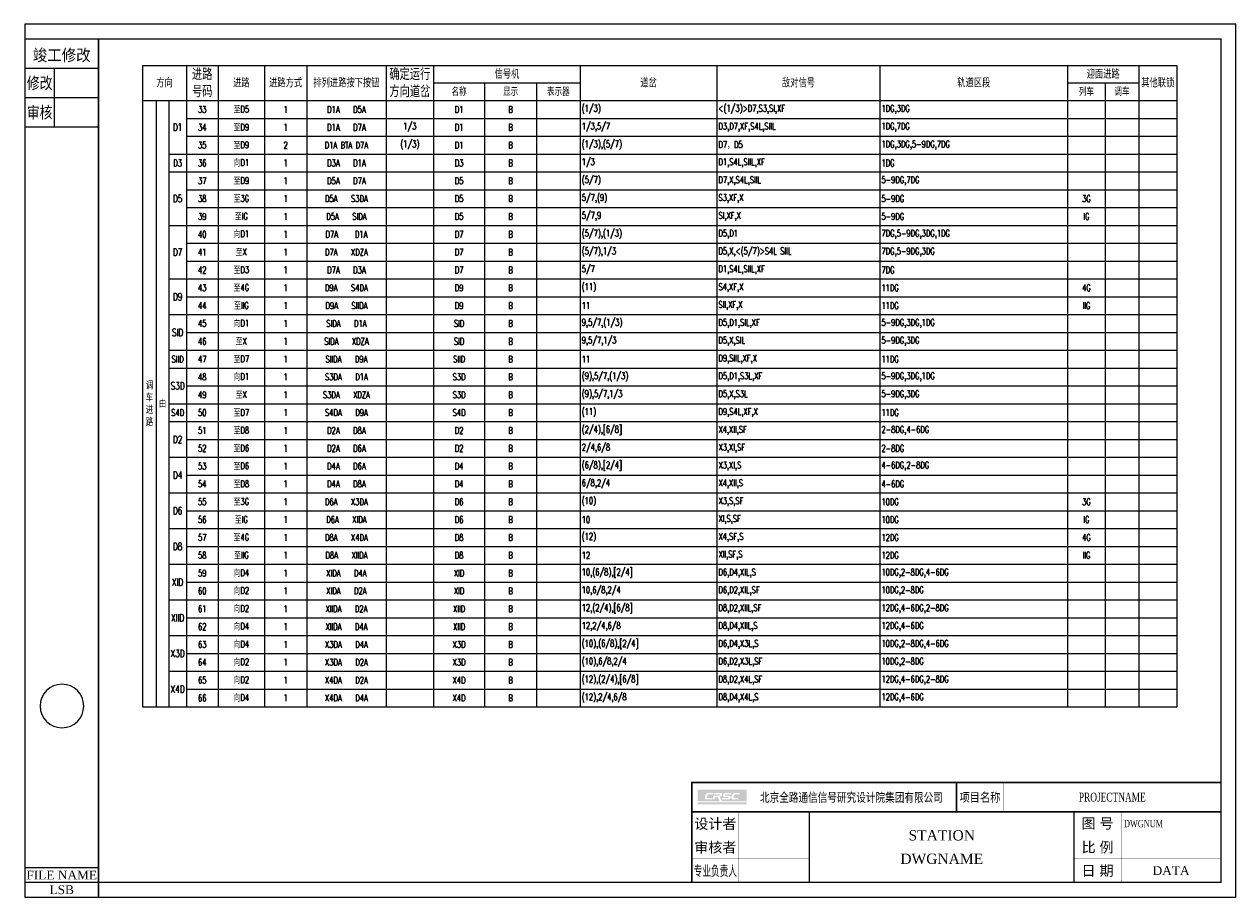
# Model space of a CAD drawing. Header units: inches. Extents: x -69 to 343, y -506 to 141.
# Tile 1 of 2: x -69 to 343, y -506 to -209. Entities that reach past the tile are written whole.
import ezdxf
from ezdxf.enums import TextEntityAlignment as Align

# ---------------------------------------------------------------- set-up
doc = ezdxf.new("R2010")
doc.units = ezdxf.units.IN
doc.header["$MEASUREMENT"] = 0
doc.styles.add('CHINESE', font='TIMES.TTF', dxfattribs={"width": 0.9})
doc.styles.add('zhffont', font='txt_____.ttf', dxfattribs={"width": 0.73, "height": 2.5})

# ---------------------------------------------------------------- blocks, each defined once
blk = doc.blocks.new('my_sign')
h = blk.add_hatch(color=154)
h.paths.add_polyline_path([(-161.39, 31.59), (-178, 31.59), (-178, 27.53), (-170.47, 27.53), (-171.23, 29.1), (-172.04, 29.1), (-172.3, 28.25), (-173, 28.25), (-172.6, 29.53), (-170.56, 29.53, 0.904289), (-170.6, 29.95), (-172.48, 29.95), (-172.34, 30.41), (-170.18, 30.41, -0.414506), (-169.68, 29.76), (-169.76, 29.5, -0.299631), (-170.49, 29.1), (-169.73, 27.53), (-161.39, 27.53)])
h.paths.add_polyline_path([(-166.49, 30.41), (-166.63, 29.95), (-168.53, 29.95, 0.904289), (-168.56, 29.53), (-167.2, 29.53, -0.417043), (-166.76, 29.1), (-166.89, 28.68, -0.295181), (-167.52, 28.25), (-169.8, 28.25), (-169.66, 28.69), (-167.7, 28.69, 0.904289), (-167.74, 29.1), (-168.89, 29.1, -0.417755), (-169.41, 29.61), (-169.3, 29.99, -0.249354), (-168.53, 30.41)], flags=16)
h.paths.add_polyline_path([(-165.29, 30.41), (-163.6, 30.41), (-163.75, 29.95), (-165.22, 29.95, 0.296874), (-165.59, 29.7), (-165.82, 28.97, 0.496), (-165.61, 28.69), (-164.12, 28.69), (-164.25, 28.25), (-166.06, 28.25, -0.518187), (-166.53, 28.92), (-166.3, 29.65, -0.332708)], flags=16)
h.paths.add_polyline_path([(-172.66, 30.41), (-172.81, 29.95), (-174.27, 29.95, 0.296874), (-174.65, 29.7), (-174.87, 28.97, 0.496), (-174.67, 28.69), (-173.18, 28.69), (-173.31, 28.25), (-175.12, 28.25, -0.518187), (-175.59, 28.92), (-175.36, 29.65, -0.332708), (-174.35, 30.41)], flags=16)
blk.add_hatch(color=133).paths.add_polyline_path([(-161.39, 27.22), (-178, 27.22), (-178, 26.5), (-161.39, 26.5)])
at = {"const_width": 0.5}
blk.add_lwpolyline([(-180, 0), (0, 0), (0, 34), (-180, 34)], close=True, dxfattribs=at)
for points, const_width in [([(-90, 34), (-90, 24)], 0.5), ([(-74, 34), (-74, 24)], 0.1), ([(-180, 24), (0, 24)], 0.5), ([(-164, 24), (-164, 0)], 0.1), ([(-140, 24), (-140, 0)], 0.5), ([(-50, 24), (-50, 0)], 0.5), ([(-34, 24), (-34, 0)], 0.1), ([(-180, 16), (-140, 16)], 0.1), ([(-50, 16), (0, 16)], 0.1), ([(-180, 8), (-140, 8)], 0.1), ([(-50, 8), (0, 8)], 0.1)]:
    blk.add_lwpolyline(points, dxfattribs=dict(const_width=const_width))
at = {"style": 'CHINESE'}
for s, height, width, p in [('北京全路通信信号研究设计院集团有限公司', 3, 0.8, (-125.72, 29)), ('项目名称', 3, 0.85, (-82, 29)), ('专业负责人', 3.5, 0.6, (-172, 4))]:
    blk.add_text(s, height=height, dxfattribs=dict(at, width=width)).set_placement(p, align=Align.MIDDLE)
for s, p in [('设计者', (-172, 20)), ('图 号', (-42, 20)), ('审核者', (-172, 12)), ('比 例', (-42, 12)), ('日 期', (-42, 4))]:
    blk.add_text(s, height=3.5, dxfattribs=at).set_placement(p, align=Align.MIDDLE)
at = {"style": 'CHINESE', "width": 0.7}
blk.add_attdef('PROJECTNAME', text='', height=3, dxfattribs=at).set_placement((-37, 29), align=Align.MIDDLE)
blk.add_attdef('DWGNUM', text='', height=2.5, dxfattribs=at).set_placement((-33, 20), align=Align.MIDDLE_LEFT)
at = {"style": 'CHINESE'}
for tag, height, p in [('STATION', 3.5, (-95, 16)), ('DWGNAME', 3.5, (-95, 8)), ('DATE', 3, (-17, 4))]:
    blk.add_attdef(tag, text='', height=height, dxfattribs=at).set_placement(p, align=Align.MIDDLE)
blk = doc.blocks.new('jungong')
at = {"color": 0, "const_width": 0.5}
for points in [[(-25, 0), (0, 0)], [(-25, -10), (0, -10)], [(-15, -10), (-15, -30)], [(-25, -20), (0, -20)], [(-25, -30), (0, -30)]]:
    blk.add_lwpolyline(points, dxfattribs=at)
at = {"color": 0, "style": 'CHINESE'}
for s, width, p in [('竣工修改', 0.9, (-12.5, -7.5)), ('修改', 0.8, (-20, -17)), ('审核', 0.8, (-20, -27))]:
    blk.add_text(s, height=4, dxfattribs=dict(at, width=width)).set_placement(p, align=Align.CENTER)
blk = doc.blocks.new('filename')
at = {"color": 0, "const_width": 0.5}
blk.add_lwpolyline([(-25, 5), (0, 5)], dxfattribs=at)
at = {"color": 0}
blk.add_lwpolyline([(-25, 0, 0.5, 0.5, 0), (0, 0, 0.5, 0.5, 0), (0, -5, 0, 0, 0)], format="xyseb", dxfattribs=at)
at = {"color": 0, "style": 'CHINESE'}
for s, p in [('FILE NAME', (-12.5, 2.5)), ('LSB', (-12.5, -2.5))]:
    blk.add_text(s, height=3, dxfattribs=at).set_placement(p, align=Align.MIDDLE)

msp = doc.modelspace()

# ---------------------------------------------------------------- linework, layer by layer
at = {"color": 7}
for p, q in [((-28.79, -222.8), (-28.79, -234.77)), ((-28.79, -222.8), (323.02, -222.8)), ((-24.13, -222.8), (-24.13, -222.8)), ((-19.84, -222.8), (-19.84, -222.8)), ((-13.89, -222.8), (-13.89, -234.77)), ((-3.1, -222.8), (-3.1, -234.77)), ((12.72, -222.8), (12.72, -234.77)), ((27.04, -222.8), (27.04, -234.77)), ((54.02, -222.8), (54.02, -234.77)), ((70.21, -222.8), (70.21, -234.77)), ((87.52, -222.8), (87.52, -222.8)), ((105.19, -222.8), (105.19, -222.8)), ((120.07, -222.8), (120.07, -234.77)), ((166.57, -222.8), (166.57, -234.77)), ((222, -222.8), (222, -234.77)), ((285.81, -222.8), (285.81, -234.77)), ((298.65, -222.8), (298.65, -222.8)), ((310, -222.8), (310, -234.77)), ((323.02, -222.8), (323.02, -234.77)), ((-28.79, -228.78), (-28.79, -228.78)), ((-13.89, -228.78), (-13.89, -228.78)), ((-3.1, -228.78), (-3.1, -228.78)), ((12.72, -228.78), (12.72, -228.78)), ((27.04, -228.78), (27.04, -228.78)), ((54.02, -228.78), (54.02, -228.78)), ((70.21, -228.78), (120.07, -228.78)), ((87.52, -228.78), (87.52, -234.77)), ((105.19, -228.78), (105.19, -234.77)), ((166.57, -228.78), (166.57, -228.78)), ((222, -228.78), (222, -228.78)), ((285.81, -228.78), (310, -228.78)), ((298.65, -228.78), (298.65, -234.77)), ((323.02, -228.78), (323.02, -228.78)), ((-28.79, -234.77), (323.02, -234.77)), ((-28.79, -234.77), (-28.79, -441.08)), ((-28.79, -234.77), (323.02, -234.77)), ((-24.13, -234.77), (-24.13, -234.77)), ((-24.13, -234.77), (-24.13, -441.08)), ((-19.84, -234.77), (-19.84, -234.77)), ((-19.84, -234.77), (-19.84, -441.08)), ((-13.89, -234.77), (-13.89, -441.08)), ((-3.1, -234.77), (-3.1, -441.08)), ((12.72, -234.77), (12.72, -441.08)), ((27.04, -234.77), (27.04, -441.08)), ((54.02, -234.77), (54.02, -441.08)), ((70.21, -234.77), (70.21, -441.08)), ((87.52, -234.77), (87.52, -441.08)), ((105.19, -234.77), (105.19, -441.08)), ((120.07, -234.77), (120.07, -441.08)), ((166.57, -234.77), (166.57, -441.08)), ((222, -234.77), (222, -441.08)), ((285.81, -234.77), (285.81, -441.08)), ((298.65, -234.77), (298.65, -441.08)), ((310, -234.77), (310, -441.08)), ((323.02, -234.77), (323.02, -441.08)), ((-28.79, -240.84), (-28.79, -240.84)), ((-24.13, -240.84), (-24.13, -240.84)), ((-19.84, -240.84), (-19.84, -240.84)), ((-13.89, -240.84), (323.02, -240.84)), ((-28.79, -246.91), (-28.79, -246.91)), ((-24.13, -246.91), (-24.13, -246.91)), ((-19.84, -246.91), (-19.84, -246.91)), ((-13.89, -246.91), (323.02, -246.91)), ((-28.79, -252.97), (-28.79, -252.97)), ((-24.13, -252.97), (-24.13, -252.97)), ((-19.84, -252.97), (323.02, -252.97)), ((-28.79, -259.04), (-28.79, -259.04)), ((-24.13, -259.04), (-24.13, -259.04)), ((-19.84, -259.04), (323.02, -259.04)), ((-28.79, -265.11), (-28.79, -265.11)), ((-24.13, -265.11), (-24.13, -265.11)), ((-19.84, -265.11), (-19.84, -265.11)), ((-13.89, -265.11), (323.02, -265.11)), ((-28.79, -271.18), (-28.79, -271.18)), ((-24.13, -271.18), (-24.13, -271.18)), ((-19.84, -271.18), (-19.84, -271.18)), ((-13.89, -271.18), (323.02, -271.18)), ((-28.79, -277.25), (-28.79, -277.25)), ((-24.13, -277.25), (-24.13, -277.25)), ((-19.84, -277.25), (323.02, -277.25)), ((-28.79, -283.31), (-28.79, -283.31)), ((-24.13, -283.31), (-24.13, -283.31)), ((-19.84, -283.31), (-19.84, -283.31)), ((-13.89, -283.31), (323.02, -283.31)), ((-28.79, -289.38), (-28.79, -289.38)), ((-24.13, -289.38), (-24.13, -289.38)), ((-19.84, -289.38), (-19.84, -289.38)), ((-13.89, -289.38), (323.02, -289.38)), ((-28.79, -295.45), (-28.79, -295.45)), ((-24.13, -295.45), (-24.13, -295.45)), ((-19.84, -295.45), (323.02, -295.45)), ((-28.79, -301.52), (-28.79, -301.52)), ((-24.13, -301.52), (-24.13, -301.52)), ((-19.84, -301.52), (-19.84, -301.52)), ((-13.89, -301.52), (323.02, -301.52)), ((-28.79, -307.59), (-28.79, -307.59)), ((-24.13, -307.59), (-24.13, -307.59)), ((-19.84, -307.59), (323.02, -307.59)), ((-28.79, -313.65), (-28.79, -313.65)), ((-24.13, -313.65), (-24.13, -313.65)), ((-19.84, -313.65), (-19.84, -313.65)), ((-13.89, -313.65), (323.02, -313.65)), ((-28.79, -319.72), (-28.79, -319.72)), ((-24.13, -319.72), (-24.13, -319.72)), ((-19.84, -319.72), (323.02, -319.72)), ((-28.79, -325.79), (-28.79, -325.79)), ((-24.13, -325.79), (-24.13, -325.79)), ((-19.84, -325.79), (323.02, -325.79)), ((-28.79, -331.86), (-28.79, -331.86)), ((-24.13, -331.86), (-24.13, -331.86)), ((-19.84, -331.86), (-19.84, -331.86)), ((-13.89, -331.86), (323.02, -331.86)), ((-28.79, -337.93), (-28.79, -337.93)), ((-24.13, -337.93), (-24.13, -337.93)), ((-19.84, -337.93), (323.02, -337.93)), ((-28.79, -343.99), (-28.79, -343.99)), ((-24.13, -343.99), (-24.13, -343.99)), ((-19.84, -343.99), (323.02, -343.99)), ((-28.79, -350.06), (-28.79, -350.06)), ((-24.13, -350.06), (-24.13, -350.06)), ((-19.84, -350.06), (-19.84, -350.06)), ((-13.89, -350.06), (323.02, -350.06)), ((-28.79, -356.13), (-28.79, -356.13)), ((-24.13, -356.13), (-24.13, -356.13)), ((-19.84, -356.13), (323.02, -356.13)), ((-28.79, -362.2), (-28.79, -362.2)), ((-24.13, -362.2), (-24.13, -362.2)), ((-19.84, -362.2), (-19.84, -362.2)), ((-13.89, -362.2), (323.02, -362.2)), ((-28.79, -368.27), (-28.79, -368.27)), ((-24.13, -368.27), (-24.13, -368.27)), ((-19.84, -368.27), (323.02, -368.27)), ((-28.79, -374.33), (-28.79, -374.33)), ((-24.13, -374.33), (-24.13, -374.33)), ((-19.84, -374.33), (-19.84, -374.33)), ((-13.89, -374.33), (323.02, -374.33)), ((-28.79, -380.4), (-28.79, -380.4)), ((-24.13, -380.4), (-24.13, -380.4)), ((-19.84, -380.4), (323.02, -380.4)), ((-28.79, -386.47), (-28.79, -386.47)), ((-24.13, -386.47), (-24.13, -386.47)), ((-19.84, -386.47), (-19.84, -386.47)), ((-13.89, -386.47), (323.02, -386.47)), ((-28.79, -392.54), (-28.79, -392.54)), ((-24.13, -392.54), (-24.13, -392.54)), ((-19.84, -392.54), (323.02, -392.54)), ((-28.79, -398.61), (-28.79, -398.61)), ((-24.13, -398.61), (-24.13, -398.61)), ((-19.84, -398.61), (-19.84, -398.61)), ((-13.89, -398.61), (323.02, -398.61)), ((-28.79, -404.67), (-28.79, -404.67)), ((-24.13, -404.67), (-24.13, -404.67)), ((-19.84, -404.67), (323.02, -404.67)), ((-28.79, -410.74), (-28.79, -410.74)), ((-24.13, -410.74), (-24.13, -410.74)), ((-19.84, -410.74), (-19.84, -410.74)), ((-13.89, -410.74), (323.02, -410.74)), ((-28.79, -416.81), (-28.79, -416.81)), ((-24.13, -416.81), (-24.13, -416.81)), ((-19.84, -416.81), (323.02, -416.81)), ((-28.79, -422.88), (-28.79, -422.88)), ((-24.13, -422.88), (-24.13, -422.88)), ((-19.84, -422.88), (-19.84, -422.88)), ((-13.89, -422.88), (323.02, -422.88)), ((-28.79, -428.95), (-28.79, -428.95)), ((-24.13, -428.95), (-24.13, -428.95)), ((-19.84, -428.95), (323.02, -428.95)), ((-28.79, -435.01), (-28.79, -435.01)), ((-24.13, -435.01), (-24.13, -435.01)), ((-19.84, -435.01), (-19.84, -435.01)), ((-13.89, -435.01), (323.02, -435.01)), ((-28.79, -441.08), (323.02, -441.08))]:
    msp.add_line(p, q, dxfattribs=at)
msp.add_lwpolyline([(-68.79, -505.8), (343.02, -505.8), (343.02, -208.8), (-68.79, -208.8)], close=True)
for points, format in [([(-43.79, -500.8, 0.5, 0.5, 0), (338.02, -500.8, 0.5, 0.5, 0), (338.02, -213.8, 0.5, 0.5, 0), (-43.79, -213.8, 0.5, 0.5, 0)], "xyseb"), ([(-48.8, -440.8, 1), (-63.6, -440.8, 1), (-48.8, -440.8, 1)], "xyb")]:
    msp.add_lwpolyline(points, format=format, close=True)

# ---------------------------------------------------------------- block references
for name, p in [('jungong', (-43.79, -213.8)), ('filename', (-43.79, -500.8))]:
    msp.add_blockref(name, p)
msp.add_blockref('my_sign', (338.02, -500.8)).add_auto_attribs({'STATION': 'STATION', 'DWGNUM': 'DWGNUM', 'DATE': 'DATA', 'DWGNAME': 'DWGNAME', 'PROJECTNAME': 'PROJECTNAME'})

# ---------------------------------------------------------------- texts
at = {"color": 7, "style": 'zhffont'}
for s, insert, char_height, width, attachment_point in [('进路号码', (-8.5, -228.78), 3.5, 9.788, 5), ('确定运行方向道岔', (62.12, -228.78), 3.5, 15.1894, 5), ('信号机', (95.14, -225.79), 2.75, 48.8629, 5), ('迎面进路', (297.91, -225.79), 2.75, 23.1949, 5), ('其他联锁', (316.51, -228.78), 2.75, 12.02, 5), ('方向', (-21.34, -228.78), 2.75, 13.8949, 5), ('进路', (4.81, -228.78), 2.75, 14.8174, 5), ('进路方式', (19.88, -228.78), 2.75, 13.3294, 5), ('排列进路按下按钮', (40.53, -228.78), 2.75, 25.9774, 5), ('名称', (78.86, -231.78), 2.53, 16.3054, 5), ('显示', (96.36, -231.78), 2.53, 16.6774, 5), ('表示器', (112.63, -231.78), 2.53, 13.88, 5), ('道岔', (143.32, -228.78), 2.75, 45.5, 5), ('敌对信号', (194.29, -228.78), 2.75, 54.428, 5), ('轨道区段', (253.91, -228.78), 2.75, 62.8054, 5), ('列车', (292.23, -231.78), 2.53, 11.8414, 5), ('调车', (304.33, -231.78), 2.53, 10.3534, 5), ('33', (-8.5, -237.8), 2.3, 9.788, 5), ('至D5', (4.81, -237.8), 2.3, 14.8174, 5), ('1', (19.88, -237.8), 2.3, 13.3294, 5), ('D1A    D5A', (40.53, -237.8), 2.3, 25.9774, 5), ('D1', (78.86, -237.8), 2.3, 16.3054, 5), ('B', (96.36, -237.8), 2.3, 16.6774, 5), ('(1/3)', (120.57, -237.8), 2.3, 45.5, 4), ('<(1/3)>D7,S3,SI,XF', (167.07, -237.8), 2.3, 54.428, 4), ('1DG,3DG', (222.5, -237.8), 2.3, 62.8054, 4), ('D1', (-16.87, -243.87), 2.5, 4.952, 5), ('34', (-8.5, -243.87), 2.3, 9.788, 5), ('至D9', (4.81, -243.87), 2.3, 14.8174, 5), ('1', (19.88, -243.87), 2.3, 13.3294, 5), ('D1A    D7A', (40.53, -243.87), 2.3, 25.9774, 5), ('1/3', (62.12, -243.87), 2.3, 15.1894, 5), ('D1', (78.86, -243.87), 2.3, 16.3054, 5), ('B', (96.36, -243.87), 2.3, 16.6774, 5), ('1/3,5/7', (120.57, -243.87), 2.3, 45.5, 4), ('D3,D7,XF,S4L,SIIL', (167.07, -243.87), 2.3, 54.428, 4), ('1DG,7DG', (222.5, -243.87), 2.3, 62.8054, 4), ('35', (-8.5, -249.94), 2.3, 9.788, 5), ('D3', (-16.87, -256.01), 2.3, 4.952, 5), ('36', (-8.5, -256.01), 2.3, 9.788, 5), ('向D1', (4.81, -256.01), 2.3, 14.8174, 5), ('1', (19.88, -256.01), 2.3, 13.3294, 5), ('D3A    D1A', (40.53, -256.01), 2.3, 25.9774, 5), ('D3', (78.86, -256.01), 2.3, 16.3054, 5), ('B', (96.36, -256.01), 2.3, 16.6774, 5), ('1/3', (120.57, -256.01), 2.3, 45.5, 4), ('D1,S4L,SIIL,XF', (167.07, -256.01), 2.3, 54.428, 4), ('1DG', (222.5, -256.01), 2.3, 62.8054, 4), ('37', (-8.5, -262.08), 2.3, 9.788, 5), ('至D9', (4.81, -262.08), 2.3, 14.8174, 5), ('1', (19.88, -262.08), 2.3, 13.3294, 5), ('D5A    D7A', (40.53, -262.08), 2.3, 25.9774, 5), ('D5', (78.86, -262.08), 2.3, 16.3054, 5), ('B', (96.36, -262.08), 2.3, 16.6774, 5), ('(5/7)', (120.57, -262.08), 2.3, 45.5, 4), ('D7,X,S4L,SIIL', (167.07, -262.08), 2.3, 54.428, 4), ('5-9DG,7DG', (222.5, -262.08), 2.3, 62.8054, 4), ('D5', (-16.87, -268.14), 2.5, 4.952, 5), ('38', (-8.5, -268.14), 2.3, 9.788, 5), ('至3G', (4.81, -268.14), 2.3, 14.8174, 5), ('1', (19.88, -268.14), 2.3, 13.3294, 5), ('D5A    S3DA', (40.53, -268.14), 2.3, 25.9774, 5), ('D5', (78.86, -268.14), 2.3, 16.3054, 5), ('B', (96.36, -268.14), 2.3, 16.6774, 5), ('5/7,(9)', (120.57, -268.14), 2.3, 45.5, 4), ('S3,XF,X', (167.07, -268.14), 2.3, 54.428, 4), ('5-9DG', (222.5, -268.14), 2.3, 62.8054, 4), ('3G', (292.23, -268.14), 2.3, 11.8414, 5), ('39', (-8.5, -274.21), 2.3, 9.788, 5), ('至IG', (4.81, -274.21), 2.3, 14.8174, 5), ('1', (19.88, -274.21), 2.3, 13.3294, 5), ('D5A    SIDA', (40.53, -274.21), 2.3, 25.9774, 5), ('D5', (78.86, -274.21), 2.3, 16.3054, 5), ('B', (96.36, -274.21), 2.3, 16.6774, 5), ('5/7,9', (120.57, -274.21), 2.3, 45.5, 4), ('SI,XF,X', (167.07, -274.21), 2.3, 54.428, 4), ('5-9DG', (222.5, -274.21), 2.3, 62.8054, 4), ('IG', (292.23, -274.21), 2.3, 11.8414, 5), ('40', (-8.5, -280.28), 2.3, 9.788, 5), ('D7', (-16.87, -286.35), 2.5, 4.952, 5), ('41', (-8.5, -286.35), 2.3, 9.788, 5), ('至X', (4.81, -286.35), 2.3, 14.8174, 5), ('1', (19.88, -286.35), 2.3, 13.3294, 5), ('D7A    XDZA', (40.53, -286.35), 2.3, 25.9774, 5), ('D7', (78.86, -286.35), 2.3, 16.3054, 5), ('B', (96.36, -286.35), 2.3, 16.6774, 5), ('(5/7),1/3', (120.57, -286.35), 2.3, 45.5, 4), ('D5,X,<(5/7)>S4L SIIL', (167.07, -286.35), 2.3, 54.428, 4), ('7DG,5-9DG,3DG', (222.5, -286.35), 2.3, 62.8054, 4), ('42', (-8.5, -292.42), 2.3, 9.788, 5), ('至D3', (4.81, -292.42), 2.3, 14.8174, 5), ('1', (19.88, -292.42), 2.3, 13.3294, 5), ('D7A    D3A', (40.53, -292.42), 2.3, 25.9774, 5), ('D7', (78.86, -292.42), 2.3, 16.3054, 5), ('B', (96.36, -292.42), 2.3, 16.6774, 5), ('5/7', (120.57, -292.42), 2.3, 45.5, 4), ('D1,S4L,SIIL,XF', (167.07, -292.42), 2.3, 54.428, 4), ('7DG', (222.5, -292.42), 2.3, 62.8054, 4), ('D9', (-16.87, -301.52), 2.5, 4.952, 5), ('43', (-8.5, -298.48), 2.3, 9.788, 5), ('至4G', (4.81, -298.48), 2.3, 14.8174, 5), ('1', (19.88, -298.48), 2.3, 13.3294, 5), ('D9A    S4DA', (40.53, -298.48), 2.3, 25.9774, 5), ('D9', (78.86, -298.48), 2.3, 16.3054, 5), ('B', (96.36, -298.48), 2.3, 16.6774, 5), ('(11)', (120.57, -298.48), 2.3, 45.5, 4), ('S4,XF,X', (167.07, -298.48), 2.3, 54.428, 4), ('11DG', (222.5, -298.48), 2.3, 62.8054, 4), ('4G', (292.23, -298.48), 2.3, 11.8414, 5), ('44', (-8.5, -304.55), 2.3, 9.788, 5), ('至IIG', (4.81, -304.55), 2.3, 14.8174, 5), ('1', (19.88, -304.55), 2.3, 13.3294, 5), ('D9A    SIIDA', (40.53, -304.55), 2.3, 25.9774, 5), ('D9', (78.86, -304.55), 2.3, 16.3054, 5), ('B', (96.36, -304.55), 2.3, 16.6774, 5), ('11', (120.57, -304.55), 2.3, 45.5, 4), ('SII,XF,X', (167.07, -304.55), 2.3, 54.428, 4), ('11DG', (222.5, -304.55), 2.3, 62.8054, 4), ('IIG', (292.23, -304.55), 2.3, 11.8414, 5), ('向D1', (4.81, -310.62), 2.3, 14.8174, 5), ('9,5/7,(1/3)', (120.57, -310.62), 2.3, 45.5, 4), ('SID', (-16.87, -313.65), 2.5, 4.952, 5), ('45', (-8.5, -310.62), 2.3, 9.788, 5), ('1', (19.88, -310.62), 2.3, 13.3294, 5), ('SIDA    D1A', (40.53, -310.62), 2.3, 25.9774, 5), ('SID', (78.86, -310.62), 2.3, 16.3054, 5), ('B', (96.36, -310.62), 2.3, 16.6774, 5), ('D5,D1,SIL,XF', (167.07, -310.62), 2.3, 54.428, 4), ('5-9DG,3DG,1DG', (222.5, -310.62), 2.3, 62.8054, 4), ('46', (-8.5, -316.69), 2.3, 9.788, 5), ('至X', (4.81, -316.69), 2.3, 14.8174, 5), ('1', (19.88, -316.69), 2.3, 13.3294, 5), ('SIDA    XDZA', (40.53, -316.69), 2.3, 25.9774, 5), ('SID', (78.86, -316.69), 2.3, 16.3054, 5), ('B', (96.36, -316.69), 2.3, 16.6774, 5), ('9,5/7,1/3', (120.57, -316.69), 2.3, 45.5, 4), ('D5,X,SIL', (167.07, -316.69), 2.3, 54.428, 4), ('5-9DG,3DG', (222.5, -316.69), 2.3, 62.8054, 4), ('SIID', (-16.87, -322.76), 2.3, 4.952, 5), ('47', (-8.5, -322.76), 2.3, 9.788, 5), ('至D7', (4.81, -322.76), 2.3, 14.8174, 5), ('1', (19.88, -322.76), 2.3, 13.3294, 5), ('SIIDA    D9A', (40.53, -322.76), 2.3, 25.9774, 5), ('SIID', (78.86, -322.76), 2.3, 16.3054, 5), ('B', (96.36, -322.76), 2.3, 16.6774, 5), ('11', (120.57, -322.76), 2.3, 45.5, 4), ('D9,SIIL,XF,X', (167.07, -322.76), 2.3, 54.428, 4), ('11DG', (222.5, -322.76), 2.3, 62.8054, 4), ('48', (-8.5, -328.82), 2.3, 9.788, 5), ('向D1', (4.81, -328.82), 2.3, 14.8174, 5), ('1', (19.88, -328.82), 2.3, 13.3294, 5), ('S3DA    D1A', (40.53, -328.82), 2.3, 25.9774, 5), ('S3D', (78.86, -328.82), 2.3, 16.3054, 5), ('B', (96.36, -328.82), 2.3, 16.6774, 5), ('(9),5/7,(1/3)', (120.57, -328.82), 2.3, 45.5, 4), ('D5,D1,S3L,XF', (167.07, -328.82), 2.3, 54.428, 4), ('5-9DG,3DG,1DG', (222.5, -328.82), 2.3, 62.8054, 4), ('S3D', (-16.87, -331.86), 2.5, 4.952, 5), ('49', (-8.5, -334.89), 2.3, 9.788, 5), ('至X', (4.81, -334.89), 2.3, 14.8174, 5), ('1', (19.88, -334.89), 2.3, 13.3294, 5), ('S3DA    XDZA', (40.53, -334.89), 2.3, 25.9774, 5), ('S3D', (78.86, -334.89), 2.3, 16.3054, 5), ('B', (96.36, -334.89), 2.3, 16.6774, 5), ('(9),5/7,1/3', (120.57, -334.89), 2.3, 45.5, 4), ('D5,X,S3L', (167.07, -334.89), 2.3, 54.428, 4), ('5-9DG,3DG', (222.5, -334.89), 2.3, 62.8054, 4), ('调车进路', (-26.46, -337.93), 2.5, 3.6574, 5), ('由', (-21.99, -337.93), 2.5, 3.2854, 5), ('S4D', (-16.87, -340.96), 2.3, 4.952, 5), ('50', (-8.5, -340.96), 2.3, 9.788, 5), ('至D7', (4.81, -340.96), 2.3, 14.8174, 5), ('1', (19.88, -340.96), 2.3, 13.3294, 5), ('S4DA    D9A', (40.53, -340.96), 2.3, 25.9774, 5), ('S4D', (78.86, -340.96), 2.3, 16.3054, 5), ('B', (96.36, -340.96), 2.3, 16.6774, 5), ('(11)', (120.57, -340.96), 2.3, 45.5, 4), ('D9,S4L,XF,X', (167.07, -340.96), 2.3, 54.428, 4), ('11DG', (222.5, -340.96), 2.3, 62.8054, 4), ('51', (-8.5, -347.03), 2.3, 9.788, 5), ('至D8', (4.81, -347.03), 2.3, 14.8174, 5), ('1', (19.88, -347.03), 2.3, 13.3294, 5), ('D2A    D8A', (40.53, -347.03), 2.3, 25.9774, 5), ('D2', (78.86, -347.03), 2.3, 16.3054, 5), ('B', (96.36, -347.03), 2.3, 16.6774, 5), ('(2/4),[6/8]', (120.57, -347.03), 2.3, 45.5, 4), ('X4,XII,SF', (167.07, -347.03), 2.3, 54.428, 4), ('2-8DG,4-6DG', (222.5, -347.03), 2.3, 62.8054, 4), ('D2', (-16.87, -350.06), 2.5, 4.952, 5), ('52', (-8.5, -353.1), 2.3, 9.788, 5), ('至D6', (4.81, -353.1), 2.3, 14.8174, 5), ('1', (19.88, -353.1), 2.3, 13.3294, 5), ('D2A    D6A', (40.53, -353.1), 2.3, 25.9774, 5), ('D2', (78.86, -353.1), 2.3, 16.3054, 5), ('B', (96.36, -353.1), 2.3, 16.6774, 5), ('2/4,6/8', (120.57, -353.1), 2.3, 45.5, 4), ('X3,XI,SF', (167.07, -353.1), 2.3, 54.428, 4), ('2-8DG', (222.5, -353.1), 2.3, 62.8054, 4), ('53', (-8.5, -359.16), 2.3, 9.788, 5), ('至D6', (4.81, -359.16), 2.3, 14.8174, 5), ('1', (19.88, -359.16), 2.3, 13.3294, 5), ('D4A    D6A', (40.53, -359.16), 2.3, 25.9774, 5), ('D4', (78.86, -359.16), 2.3, 16.3054, 5), ('B', (96.36, -359.16), 2.3, 16.6774, 5), ('(6/8),[2/4]', (120.57, -359.16), 2.3, 45.5, 4), ('X3,XI,S', (167.07, -359.16), 2.3, 54.428, 4), ('4-6DG,2-8DG', (222.5, -359.16), 2.3, 62.8054, 4), ('D4', (-16.87, -362.2), 2.5, 4.952, 5), ('54', (-8.5, -365.23), 2.3, 9.788, 5), ('至D8', (4.81, -365.23), 2.3, 14.8174, 5), ('1', (19.88, -365.23), 2.3, 13.3294, 5), ('D4A    D8A', (40.53, -365.23), 2.3, 25.9774, 5), ('D4', (78.86, -365.23), 2.3, 16.3054, 5), ('B', (96.36, -365.23), 2.3, 16.6774, 5), ('6/8,2/4', (120.57, -365.23), 2.3, 45.5, 4), ('X4,XII,S', (167.07, -365.23), 2.3, 54.428, 4), ('4-6DG', (222.5, -365.23), 2.3, 62.8054, 4), ('55', (-8.5, -371.3), 2.3, 9.788, 5), ('至3G', (4.81, -371.3), 2.3, 14.8174, 5), ('1', (19.88, -371.3), 2.3, 13.3294, 5), ('D6A    X3DA', (40.53, -371.3), 2.3, 25.9774, 5), ('D6', (78.86, -371.3), 2.3, 16.3054, 5), ('B', (96.36, -371.3), 2.3, 16.6774, 5), ('(10)', (120.57, -371.3), 2.3, 45.5, 4), ('X3,S,SF', (167.07, -371.3), 2.3, 54.428, 4), ('10DG', (222.5, -371.3), 2.3, 62.8054, 4), ('3G', (292.23, -371.3), 2.3, 11.8414, 5), ('D6', (-16.87, -374.33), 2.5, 4.952, 5), ('56', (-8.5, -377.37), 2.3, 9.788, 5), ('至IG', (4.81, -377.37), 2.3, 14.8174, 5), ('1', (19.88, -377.37), 2.3, 13.3294, 5), ('D6A    XIDA', (40.53, -377.37), 2.3, 25.9774, 5), ('D6', (78.86, -377.37), 2.3, 16.3054, 5), ('B', (96.36, -377.37), 2.3, 16.6774, 5), ('10', (120.57, -377.37), 2.3, 45.5, 4), ('XI,S,SF', (167.07, -377.37), 2.3, 54.428, 4), ('10DG', (222.5, -377.37), 2.3, 62.8054, 4), ('IG', (292.23, -377.37), 2.3, 11.8414, 5), ('57', (-8.5, -383.44), 2.3, 9.788, 5), ('至4G', (4.81, -383.44), 2.3, 14.8174, 5), ('1', (19.88, -383.44), 2.3, 13.3294, 5), ('D8A    X4DA', (40.53, -383.44), 2.3, 25.9774, 5), ('D8', (78.86, -383.44), 2.3, 16.3054, 5), ('B', (96.36, -383.44), 2.3, 16.6774, 5), ('(12)', (120.57, -383.44), 2.3, 45.5, 4), ('X4,SF,S', (167.07, -383.44), 2.3, 54.428, 4), ('12DG', (222.5, -383.44), 2.3, 62.8054, 4), ('4G', (292.23, -383.44), 2.3, 11.8414, 5), ('D8', (-16.87, -386.47), 2.5, 4.952, 5), ('58', (-8.5, -389.5), 2.3, 9.788, 5), ('至IIG', (4.81, -389.5), 2.3, 14.8174, 5), ('1', (19.88, -389.5), 2.3, 13.3294, 5), ('D8A    XIIDA', (40.53, -389.5), 2.3, 25.9774, 5), ('D8', (78.86, -389.5), 2.3, 16.3054, 5), ('B', (96.36, -389.5), 2.3, 16.6774, 5), ('12', (120.57, -389.5), 2.3, 45.5, 4), ('XII,SF,S', (167.07, -389.5), 2.3, 54.428, 4), ('12DG', (222.5, -389.5), 2.3, 62.8054, 4), ('IIG', (292.23, -389.5), 2.3, 11.8414, 5), ('59', (-8.5, -395.57), 2.3, 9.788, 5), ('向D4', (4.81, -395.57), 2.3, 14.8174, 5), ('1', (19.88, -395.57), 2.3, 13.3294, 5), ('XIDA    D4A', (40.53, -395.57), 2.3, 25.9774, 5), ('XID', (78.86, -395.57), 2.3, 16.3054, 5), ('B', (96.36, -395.57), 2.3, 16.6774, 5), ('10,(6/8),[2/4]', (120.57, -395.57), 2.3, 45.5, 4), ('D6,D4,XIL,S', (167.07, -395.57), 2.3, 54.428, 4), ('10DG,2-8DG,4-6DG', (222.5, -395.57), 2.3, 62.8054, 4), ('XID', (-16.87, -398.61), 2.5, 4.952, 5), ('60', (-8.5, -401.64), 2.3, 9.788, 5), ('向D2', (4.81, -401.64), 2.3, 14.8174, 5), ('1', (19.88, -401.64), 2.3, 13.3294, 5), ('XIDA    D2A', (40.53, -401.64), 2.3, 25.9774, 5), ('XID', (78.86, -401.64), 2.3, 16.3054, 5), ('B', (96.36, -401.64), 2.3, 16.6774, 5), ('10,6/8,2/4', (120.57, -401.64), 2.3, 45.5, 4), ('D6,D2,XIL,SF', (167.07, -401.64), 2.3, 54.428, 4), ('10DG,2-8DG', (222.5, -401.64), 2.3, 62.8054, 4), ('61', (-8.5, -407.71), 2.3, 9.788, 5), ('向D2', (4.81, -407.71), 2.3, 14.8174, 5), ('1', (19.88, -407.71), 2.3, 13.3294, 5), ('XIIDA    D2A', (40.53, -407.71), 2.3, 25.9774, 5), ('XIID', (78.86, -407.71), 2.3, 16.3054, 5), ('B', (96.36, -407.71), 2.3, 16.6774, 5), ('12,(2/4),[6/8]', (120.57, -407.71), 2.3, 45.5, 4), ('D8,D2,XIIL,SF', (167.07, -407.71), 2.3, 54.428, 4), ('12DG,4-6DG,2-8DG', (222.5, -407.71), 2.3, 62.8054, 4), ('XIID', (-16.87, -410.74), 2.5, 4.952, 5), ('向D4', (4.81, -413.78), 2.3, 14.8174, 5), ('62', (-8.5, -413.78), 2.3, 9.788, 5), ('1', (19.88, -413.78), 2.3, 13.3294, 5), ('XIIDA    D4A', (40.53, -413.78), 2.3, 25.9774, 5), ('XIID', (78.86, -413.78), 2.3, 16.3054, 5), ('B', (96.36, -413.78), 2.3, 16.6774, 5), ('12,2/4,6/8', (120.57, -413.78), 2.3, 45.5, 4), ('D8,D4,XIIL,S', (167.07, -413.78), 2.3, 54.428, 4), ('12DG,4-6DG', (222.5, -413.78), 2.3, 62.8054, 4), ('63', (-8.5, -419.84), 2.3, 9.788, 5), ('向D4', (4.81, -419.84), 2.3, 14.8174, 5), ('1', (19.88, -419.84), 2.3, 13.3294, 5), ('X3DA    D4A', (40.53, -419.84), 2.3, 25.9774, 5), ('X3D', (78.86, -419.84), 2.3, 16.3054, 5), ('B', (96.36, -419.84), 2.3, 16.6774, 5), ('(10),(6/8),[2/4]', (120.57, -419.84), 2.3, 45.5, 4), ('D6,D4,X3L,S', (167.07, -419.84), 2.3, 54.428, 4), ('10DG,2-8DG,4-6DG', (222.5, -419.84), 2.3, 62.8054, 4), ('X3D', (-16.87, -422.88), 2.5, 4.952, 5), ('向D2', (4.81, -425.91), 2.3, 14.8174, 5), ('(10),6/8,2/4', (120.57, -425.91), 2.3, 45.5, 4), ('64', (-8.5, -425.91), 2.3, 9.788, 5), ('1', (19.88, -425.91), 2.3, 13.3294, 5), ('X3DA    D2A', (40.53, -425.91), 2.3, 25.9774, 5), ('X3D', (78.86, -425.91), 2.3, 16.3054, 5), ('B', (96.36, -425.91), 2.3, 16.6774, 5), ('D6,D2,X3L,SF', (167.07, -425.91), 2.3, 54.428, 4), ('10DG,2-8DG', (222.5, -425.91), 2.3, 62.8054, 4), ('65', (-8.5, -431.98), 2.3, 9.788, 5), ('向D2', (4.81, -431.98), 2.3, 14.8174, 5), ('1', (19.88, -431.98), 2.3, 13.3294, 5), ('X4DA    D2A', (40.53, -431.98), 2.3, 25.9774, 5), ('X4D', (78.86, -431.98), 2.3, 16.3054, 5), ('B', (96.36, -431.98), 2.3, 16.6774, 5), ('(12),(2/4),[6/8]', (120.57, -431.98), 2.3, 45.5, 4), ('D8,D2,X4L,SF', (167.07, -431.98), 2.3, 54.428, 4), ('12DG,4-6DG,2-8DG', (222.5, -431.98), 2.3, 62.8054, 4), ('X4D', (-16.87, -435.01), 2.5, 4.952, 5), ('66', (-8.5, -438.05), 2.3, 9.788, 5), ('向D4', (4.81, -438.05), 2.3, 14.8174, 5), ('1', (19.88, -438.05), 2.3, 13.3294, 5), ('X4DA    D4A', (40.53, -438.05), 2.3, 25.9774, 5), ('X4D', (78.86, -438.05), 2.3, 16.3054, 5), ('B', (96.36, -438.05), 2.3, 16.6774, 5), ('(12),2/4,6/8', (120.57, -438.05), 2.3, 45.5, 4), ('D8,D4,X4L,S', (167.07, -438.05), 2.3, 54.428, 4), ('12DG,4-6DG', (222.5, -438.05), 2.3, 62.8054, 4)]:
    msp.add_mtext(s, dxfattribs=dict(at, insert=insert, char_height=char_height, width=width, attachment_point=attachment_point))
at = {"color": 1, "char_height": 2.3, "style": 'zhffont'}
for s, insert, width, attachment_point in [('至D9', (4.81, -249.94), 14.8174, 5), ('2', (19.88, -249.94), 13.3294, 5), ('D1A BTA D7A', (40.53, -249.94), 25.9774, 5), ('(1/3)', (62.12, -249.94), 15.1894, 5), ('D1', (78.86, -249.94), 16.3054, 5), ('B', (96.36, -249.94), 16.6774, 5), ('(1/3),(5/7)', (120.57, -249.94), 45.5, 4), ('D7，D5', (167.07, -249.94), 54.428, 4), ('1DG,3DG,5-9DG,7DG', (222.5, -249.94), 62.8054, 4), ('向D1', (4.81, -280.28), 14.8174, 5), ('1', (19.88, -280.28), 13.3294, 5), ('D7A     D1A', (40.53, -280.28), 25.9774, 5), ('D7', (78.86, -280.28), 16.3054, 5), ('B', (96.36, -280.28), 16.6774, 5), ('(5/7),(1/3)', (120.57, -280.28), 45.5, 4), ('D5,D1', (167.07, -280.28), 54.428, 4), ('7DG,5-9DG,3DG,1DG', (222.5, -280.28), 62.8054, 4)]:
    msp.add_mtext(s, dxfattribs=dict(at, insert=insert, width=width, attachment_point=attachment_point))

doc.saveas('drawing.dxf')
